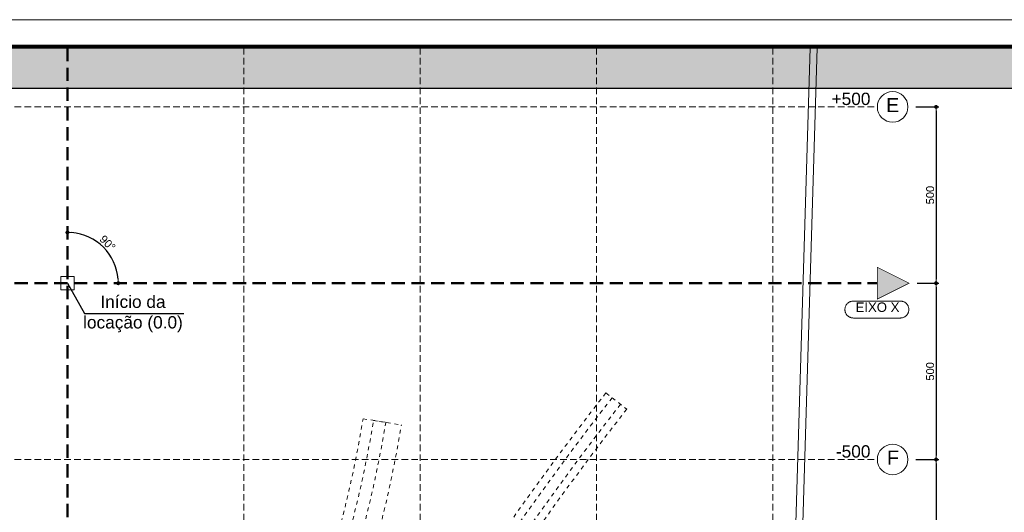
# Model space of a CAD drawing. Header units: millimetres. Extents: x 83 to 471, y -739 to 93.
# Tile 40 of 185: x 137 to 174, y -575 to -557. Entities that reach past the tile are written whole.
import ezdxf
from ezdxf.enums import TextEntityAlignment as Align

# ---------------------------------------------------------------- set-up
doc = ezdxf.new("R2010")
doc.units = ezdxf.units.MM
for name, pattern in [('CYPE_RAYA', [0.225, 0.1125, -0.1125]), ('CYPE_RAYAPUNTOPUNTO', [0.45, 0.225, -0.075, 0, -0.075, 0, -0.075]), ('TRAZO_HUECO', [0.75, 0.5, -0.25])]:
    doc.linetypes.add(name, pattern=pattern)
for name, color, linetype, lineweight in [('.', 7, 'Continuous', 5), ('__MAGNUS.Cota', 30, 'Continuous', 9), ('__MAGNUS.Margem', 7, 'Continuous', 70), ('__MAGNUS.Selo', 7, 'Continuous', 30), ('A-FLOR', 7, 'Continuous', 9), ('BL_CONTORNO', 7, 'Continuous', 30), ('CARGCIM', 7, 'Continuous', 9), ('COTA', 7, 'Continuous', 20), ('COTA_FORMAS', 7, 'CYPE_RAYAPUNTOPUNTO', 0), ('COTAS', 250, 'Continuous', 5), ('COTAS_REF_LINHAS', 7, 'Continuous', 20), ('LC-Eixos', 9, 'Continuous', 5), ('PECA_COMPLETA', 7, 'Continuous', 0)]:
    doc.layers.add(name, color=color, linetype=linetype, lineweight=lineweight)
doc.layers.add('COTAS - LOCAÇÃO', color=250, linetype='Continuous')
doc.styles.add('Arial', font='arial.ttf')
doc.styles.add('Arial Narrow', font='ARIALN.TTF')
doc.dimstyles.new('Copy of UM_75.000000', dxfattribs={"dimtxt": 0.3, "dimasz": 0.15, "dimexe": 0.1, "dimexo": 0.3, "dimgap": 0.07, "dimtad": 1, "dimdec": 0, "dimlfac": 75, "dimzin": 0, "dimdsep": 46, "dimtxsty": 'Arial', "dimblk": 'DOT', "dimcen": 0.09, "dimdle": 0.1, "dimclrd": 30, "dimclre": 30, "dimclrt": 7, "dimadec": 1, "dimazin": 2, "dimtfac": 1, "dimtdec": 0, "dimtofl": 0, "dimtmove": 0, "dimatfit": 3, "dimldrblk": 'DOT', "dimfxl": 1, "dimtolj": 1, "dimarcsym": 0})
doc.dimstyles.new('UM_50.000000 LOCAÇÃO', dxfattribs={"dimtxt": 0.22, "dimasz": 0.2, "dimexe": 0.1, "dimexo": 0.3, "dimgap": 0.07, "dimtad": 1, "dimjust": 1, "dimdec": 0, "dimlfac": 50, "dimdsep": 46, "dimtxsty": 'Arial', "dimcen": 0.09, "dimdle": 0.1, "dimse2": 1, "dimsd2": 1, "dimclrd": 30, "dimclre": 7, "dimclrt": 7, "dimadec": 1, "dimazin": 3, "dimtfac": 1, "dimtdec": 0, "dimtofl": 0, "dimtmove": 0, "dimatfit": 3, "dimfxl": 1, "dimtolj": 1, "dimarcsym": 0})

# ---------------------------------------------------------------- blocks, each defined once
blk = doc.blocks.new('*U1866')
at = {"layer": '__MAGNUS.Margem', "lineweight": 9}
blk.add_line((-1005.92, 828.72), (183.08, 828.72), dxfattribs=at)
at = {"layer": '__MAGNUS.Margem', "linetype": 'Continuous'}
blk.add_line((-980.92, 818.72), (173.08, 818.72), dxfattribs=at)
at = {"layer": '__MAGNUS.Selo', "style": 'Arial Narrow', "width": 1}
for tag, height, p in [('PROPRIETÁRIO', 3.4, (17.21, 48.91)), ('EDIFICAÇÃORESIDENCIAL', 3.4, (17.21, 40.61)), ('ESTRUTURAL', 3.4, (17.8, 20.69)), ('ANTEPROJETO', 2.43, (111.69, 13.5)), ('ARQ01/01', 5.5, (139.44, 9.5)), ('INDICADA', 2.43, (111.53, 8))]:
    blk.add_attdef(tag, text='', height=height, dxfattribs=at).set_placement(p, align=Align.MIDDLE_LEFT)
at = {"layer": '__MAGNUS.Selo', "lineweight": 30, "flags": 104}
for tag, p in [('ENDEREÇODAOBRA', (17.21, 33.54)), ('ENDEREÇODAOBRA', (17.21, 27.87)), ('TÍTULO', (17.21, 10.8))]:
    blk.add_attdef(tag, text='', height=3.4, dxfattribs=at).set_placement(p, align=Align.MIDDLE_LEFT)
blk = doc.blocks.new('_DOT')
at = {"layer": '__MAGNUS.Cota', "linetype": 'ByBlock'}
blk.add_line((-0.5, 0), (-1, 0), dxfattribs=at)
at = {"layer": '__MAGNUS.Cota', "linetype": 'ByBlock', "const_width": 0.5}
blk.add_lwpolyline([(-0.25, 0, 1), (0.25, 0, 1)], format="xyb", close=True, dxfattribs=at)
blk = doc.blocks.new('*D806')
at = {"layer": 'COTAS', "color": 30, "lineweight": -2}
for p, q in [((170.448, -560.164), (171.312, -560.164)), ((171.212, -560.314), (171.212, -566.681)), ((170.493, -566.831), (171.312, -566.831))]:
    blk.add_line(p, q, dxfattribs=at)
at = {"layer": 'Defpoints', "color": 0}
for p in [(170.148, -560.164), (170.193, -566.831), (171.212, -566.831)]:
    blk.add_point(p, dxfattribs=at)
at = {"layer": 'COTAS', "color": 30, "linetype": 'ByBlock', "lineweight": -2, "xscale": 0.15, "yscale": 0.15, "zscale": 0.15}
for p, rotation in [((171.212, -560.164), 90), ((171.212, -566.831), 270)]:
    blk.add_blockref('_DOT', p, dxfattribs=dict(at, rotation=rotation))
at = {"layer": 'COTAS', "color": 7, "insert": (170.988, -563.498), "char_height": 0.3, "attachment_point": 5, "rotation": 90, "style": 'Arial'}
blk.add_mtext('\\A1;500', dxfattribs=at)
blk = doc.blocks.new('*D807')
at = {"layer": 'COTAS', "color": 30, "lineweight": -2}
for p, q in [((170.493, -566.831), (171.312, -566.831)), ((171.212, -566.981), (171.212, -573.348)), ((170.448, -573.498), (171.312, -573.498))]:
    blk.add_line(p, q, dxfattribs=at)
at = {"layer": 'Defpoints', "color": 0}
for p in [(170.193, -566.831), (170.148, -573.498), (171.212, -573.498)]:
    blk.add_point(p, dxfattribs=at)
at = {"layer": 'COTAS', "color": 30, "linetype": 'ByBlock', "lineweight": -2, "xscale": 0.15, "yscale": 0.15, "zscale": 0.15}
for p, rotation in [((171.212, -566.831), 90), ((171.212, -573.498), 270)]:
    blk.add_blockref('_DOT', p, dxfattribs=dict(at, rotation=rotation))
at = {"layer": 'COTAS', "color": 7, "insert": (170.988, -570.165), "char_height": 0.3, "attachment_point": 5, "rotation": 90, "style": 'Arial'}
blk.add_mtext('\\A1;500', dxfattribs=at)
blk = doc.blocks.new('*D808')
at = {"layer": 'COTAS', "color": 30, "lineweight": -2}
for p, q in [((170.448, -573.498), (171.312, -573.498)), ((171.212, -573.648), (171.212, -580.015)), ((170.448, -580.165), (171.312, -580.165))]:
    blk.add_line(p, q, dxfattribs=at)
at = {"layer": 'Defpoints', "color": 0}
for p in [(170.148, -573.498), (170.148, -580.165), (171.212, -580.165)]:
    blk.add_point(p, dxfattribs=at)
at = {"layer": 'COTAS', "color": 30, "linetype": 'ByBlock', "lineweight": -2, "xscale": 0.15, "yscale": 0.15, "zscale": 0.15}
for p, rotation in [((171.212, -573.498), 90), ((171.212, -580.165), 270)]:
    blk.add_blockref('_DOT', p, dxfattribs=dict(at, rotation=rotation))
at = {"layer": 'COTAS', "color": 7, "insert": (170.988, -576.832), "char_height": 0.3, "attachment_point": 5, "rotation": 90, "style": 'Arial'}
blk.add_mtext('\\A1;500', dxfattribs=at)
blk = doc.blocks.new('*D1167')
at = {"color": 30, "lineweight": -2}
blk.add_arc((138.373, -566.831), 1.922, 4.4728, 85.5272, dxfattribs=at)
at = {"layer": 'Defpoints', "color": 0}
for p in [(138.373, -557.929), (140.038, -565.87), (96.625, -566.831), (168.992, -566.831), (138.373, -606.833)]:
    blk.add_point(p, dxfattribs=at)
at = {"color": 30, "linetype": 'ByBlock', "lineweight": -2, "xscale": 0.15, "yscale": 0.15, "zscale": 0.15}
for p, rotation in [((138.373, -564.909), 177.7635931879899), ((140.295, -566.831), 272.2364068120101)]:
    blk.add_blockref('_DOT', p, dxfattribs=dict(at, rotation=rotation))
at = {"color": 7, "insert": (139.891, -565.313), "char_height": 0.3, "attachment_point": 5, "rotation": 315, "style": 'Arial'}
blk.add_mtext('\\A1;90%%d', dxfattribs=at)
blk = doc.blocks.new('G$C05BD9800')
at = {"layer": 'BL_CONTORNO', "linetype": 'CYPE_RAYA', "lineweight": 9}
blk.add_line((15.267, -3.111), (15.858, -3.572), dxfattribs=at)
for points in [[(-22.786, 3.513, -0.011062), (-21.612, 0.084, 0.026494), (-18.386, -9.9, 0.207194), (-9.883, -18.816, 0.211017), (-0.12, -18.726, 0.174771), (4.737, -14.276, 0.088296), (8.382, -3.843), (9.468, -4.018, -0.088194), (5.693, -14.821, -0.163729), (0.357, -19.718, -0.212089), (-10.345, -19.814, -0.206098), (-19.407, -10.313, -0.020417), (-22.658, -0.257, 0.011578), (-23.82, 3.133)], [(-23.068, 3.41, -0.011101), (-21.9, 0, 0.026472), (-18.667, -10.006, 0.207148), (-10, -19.091, 0.210904), (0, -19.001, 0.174544), (5, -14.419, 0.088139), (8.679, -3.891), (9.024, -3.947, -0.088226), (5.299, -14.603, -0.16834), (0.173, -19.307, -0.212164), (-10.167, -19.401, -0.206277), (-18.988, -10.148, -0.023359), (-22.229, -0.12, 0.01156), (-23.398, 3.288)]]:
    blk.add_lwpolyline(points, format="xyb", close=True, dxfattribs=at)
for points in [[(15.444, -3.249, 0.038728), (7.663, -15.001, -0.176222), (0, -21.607, -0.173196), (-10, -21.665, -0.249455), (-21.232, -10, -0.006436), (-21.985, -7.868, 0.006436)], [(15.267, -3.111, 0.038727), (7.466, -14.891, -0.176188), (-0.078, -21.396, -0.173212), (-9.928, -21.451, -0.249625), (-21.018, -9.93, -0.00646), (-21.772, -7.796)], [(15.858, -3.572, 0.03873), (8.121, -15.257, -0.176297), (0.183, -22.099, -0.173161), (-10.168, -22.162, -0.249072), (-21.731, -10.163, -0.00638), (-22.483, -8.037)], [(15.681, -3.434, 0.038729), (7.925, -15.147, -0.176265), (0.104, -21.888, -0.173176), (-10.096, -21.949, -0.249234), (-21.517, -10.093, -0.006404), (-22.269, -7.965)]]:
    blk.add_lwpolyline(points, format="xyb", dxfattribs=at)
blk = doc.blocks.new('ERER')
at = {"layer": '.', "true_color": 0xffffff}
h = blk.add_hatch(color=7, dxfattribs=at)
h.dxf.hatch_style = 1
h.paths.add_polyline_path([(0, 1.542), (79.365, 1.542), (79.365, 0), (0, 0), (0, 1.542)])
blk.add_lwpolyline([(0, 1.542), (79.365, 1.542), (79.365, 0), (0, 0)], close=True)

msp = doc.modelspace()

# ---------------------------------------------------------------- hatches: boundary and pattern name
at = {"layer": 'LC-Eixos'}
h = msp.add_hatch(color=256, dxfattribs=at)
h.dxf.hatch_style = 1
h.paths.add_polyline_path([(168.9921, -566.23064), (168.9921, -567.43197), (170.19343, -566.83131), (168.9921, -566.23064)])

# ---------------------------------------------------------------- linework, layer by layer
at = {"layer": 'A-FLOR'}
for p, q in [((166.45488, -557.92932), (165.29076, -596.12263)), ((166.72168, -557.92932), (165.47621, -598.79182))]:
    msp.add_line(p, q, dxfattribs=at)
at = {"layer": 'CARGCIM', "linetype": 'TRAZO_HUECO', "lineweight": 50}
for p, q in [((138.37313, -557.92932), (138.37313, -606.83331)), ((96.62457, -566.83131), (168.9921, -566.83131))]:
    msp.add_line(p, q, dxfattribs=at)
at = {"layer": 'COTA', "const_width": 0.02667}
msp.add_lwpolyline([(168.9921, -567.43197), (168.9921, -566.23064), (170.19343, -566.83131)], close=True, dxfattribs=at)
at = {"layer": 'COTA_FORMAS', "linetype": 'TRAZO_HUECO', "ltscale": 0.5}
for p, q in [((145.04013, -557.92932), (145.04013, -606.83331)), ((151.70713, -557.92932), (151.70713, -606.83331)), ((158.37413, -557.92932), (158.37413, -606.83331)), ((165.04113, -557.92932), (165.04113, -606.83331)), ((96.62457, -560.16431), (168.9921, -560.16431)), ((96.62457, -573.49831), (168.9921, -573.49831))]:
    msp.add_line(p, q, dxfattribs=at)
at = {"layer": 'COTAS', "color": 1}
msp.add_lwpolyline([(138.62495, -566.57949), (138.12131, -566.57949), (138.12131, -567.08313), (138.62495, -567.08313)], close=True, dxfattribs=at)
at = {"layer": 'COTAS_REF_LINHAS', "color": 7}
msp.add_lwpolyline([(168.08616, -567.50647), (168.06479, -567.50719), (168.04351, -567.50933), (168.02242, -567.51289), (168.00162, -567.51784), (167.98119, -567.52418), (167.96123, -567.53187), (167.94183, -567.54087), (167.92308, -567.55115), (167.90505, -567.56266), (167.88784, -567.57534), (167.8715, -567.58915), (167.85613, -567.60402), (167.84178, -567.61988), (167.82853, -567.63666), (167.81643, -567.65429), (167.80553, -567.6727), (167.79588, -567.69178), (167.78753, -567.71147), (167.78052, -567.73168), (167.77487, -567.7523), (167.77061, -567.77326), (167.76776, -567.79446), (167.76633, -567.8158), (167.76633, -567.83718), (167.76776, -567.85852), (167.77061, -567.87972), (167.77487, -567.90068), (167.78052, -567.9213), (167.78753, -567.94151), (167.79588, -567.9612), (167.80553, -567.98028), (167.81643, -567.99868), (167.82853, -568.01632), (167.84178, -568.0331), (167.85613, -568.04896), (167.8715, -568.06383), (167.88784, -568.07764), (167.90505, -568.09032), (167.92308, -568.10183), (167.94183, -568.11211), (167.96123, -568.12111), (167.98119, -568.1288), (168.00162, -568.13514), (168.02242, -568.14009), (168.04351, -568.14365), (168.06479, -568.14579), (168.08616, -568.14651), (169.86225, -568.14651), (169.88363, -568.14579), (169.90491, -568.14365), (169.926, -568.14009), (169.9468, -568.13514), (169.96723, -568.1288), (169.98718, -568.12111), (170.00658, -568.11211), (170.02534, -568.10183), (170.04337, -568.09032), (170.06058, -568.07764), (170.07692, -568.06383), (170.09229, -568.04896), (170.10663, -568.0331), (170.11989, -568.01632), (170.13199, -567.99868), (170.14289, -567.98028), (170.15254, -567.9612), (170.16089, -567.94151), (170.1679, -567.9213), (170.17355, -567.90068), (170.17781, -567.87972), (170.18066, -567.85852), (170.18209, -567.83718), (170.18209, -567.8158), (170.18066, -567.79446), (170.17781, -567.77326), (170.17355, -567.7523), (170.1679, -567.73168), (170.16089, -567.71147), (170.15254, -567.69178), (170.14289, -567.6727), (170.13199, -567.65429), (170.11989, -567.63666), (170.10663, -567.61988), (170.09229, -567.60402), (170.07692, -567.58915), (170.06058, -567.57534), (170.04337, -567.56266), (170.02534, -567.55115), (170.00658, -567.54087), (169.98718, -567.53187), (169.96723, -567.52418), (169.9468, -567.51784), (169.926, -567.51289), (169.90491, -567.50933), (169.88363, -567.50719), (169.86225, -567.50647), (168.08616, -567.50647)], close=True, dxfattribs=at)
for centre in [(169.56991, -560.16431), (169.56991, -573.49831)]:
    msp.add_circle(centre, 0.57781, dxfattribs=at)
at = {"layer": 'PECA_COMPLETA'}
msp.add_lwpolyline([(194.51797, -639.2695), (96.62457, -639.2695), (96.62457, -557.92932), (194.51797, -557.92932)], close=True, dxfattribs=at)

# ---------------------------------------------------------------- block references
msp.add_blockref('ERER', (96.62457, -559.4713))
at = {"xscale": 1.33333333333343, "yscale": 1.33333333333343, "zscale": 1.33333333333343}
msp.add_blockref('G$C05BD9800', (138.37313, -566.83131), dxfattribs=at)
at = {"layer": '__MAGNUS.Selo', "color": 7, "true_color": 0xffffff, "xscale": 0.0999999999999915, "yscale": 0.0999999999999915, "zscale": 0.0999999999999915}
msp.add_blockref('*U1866', (194.62889, -639.73632), dxfattribs=at)

# ---------------------------------------------------------------- texts
at = {"layer": 'COTAS', "insert": (140.85107, -567.29766), "char_height": 0.46669, "width": 3.7733909, "attachment_point": 2, "style": 'Arial'}
msp.add_mtext('Início da locação (0.0)', dxfattribs=at)
at = {"layer": 'COTAS_REF_LINHAS', "color": 7, "style": 'Arial'}
for s, height, p in [('E', 0.53336, (169.32203, -560.36027)), ('EIXO X', 0.355573, (168.16976, -567.91538)), ('F', 0.53336, (169.35586, -573.69427))]:
    msp.add_text(s, height=height, dxfattribs=at).set_placement(p)
at = {"layer": 'COTAS_REF_LINHAS', "color": 7, "char_height": 0.46669, "attachment_point": 3, "style": 'Arial'}
for s, insert in [('+500', (168.73049, -559.62466)), ('-500', (168.73049, -572.95866))]:
    msp.add_mtext(s, dxfattribs=dict(at, insert=insert))

# ---------------------------------------------------------------- dimensions: what is measured, and where the dimension line sits
dim = msp.add_angular_dim_2l(base=(140.03759, -565.87033), line1=((96.62457, -566.83131), (168.9921, -566.83131)), line2=((138.37313, -557.92932), (138.37313, -606.83331)), dimstyle='Copy of UM_75.000000')
dim.commit()
dim.dimension.update_dxf_attribs({"geometry": '*D1167', "text_midpoint": (139.89134, -565.3131)})
at = {"layer": 'COTAS'}
for base, p1, p2, picture, middle in [((171.21158, -566.83131), (170.14772, -560.16431), (170.19343, -566.83131), '*D806', (170.98841, -563.49781)), ((171.21158, -573.49831), (170.19343, -566.83131), (170.14772, -573.49831), '*D807', (170.98841, -570.16481)), ((171.21158, -580.16531), (170.14772, -573.49831), (170.14772, -580.16531), '*D808', (170.98841, -576.83181))]:
    dim = msp.add_linear_dim(base=base, p1=p1, p2=p2, angle=90, dimstyle='Copy of UM_75.000000', dxfattribs=at)
    dim.commit()
    dim.dimension.update_dxf_attribs({"geometry": picture, "text_midpoint": middle})

# ---------------------------------------------------------------- leaders
at = {"layer": 'COTAS - LOCAÇÃO'}
msp.add_leader([(138.37313, -566.83131), (139.01836, -567.97716), (142.77283, -567.97716)], dimstyle='UM_50.000000 LOCAÇÃO', override={"dimgap": 0.07, "dimtad": 0}, dxfattribs=at)

doc.saveas('drawing.dxf')
